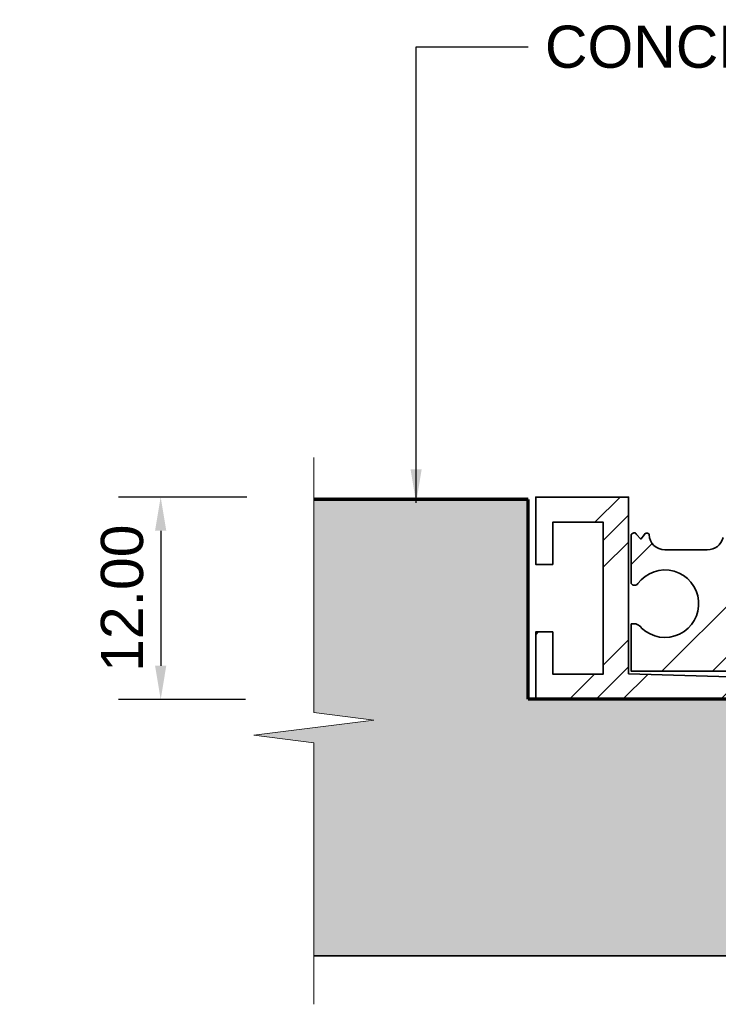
# Model space of a CAD drawing. Header units: millimetres. Extents: x -150 to 136, y -35 to 68.
# Tile 1 of 4: x -150 to -108, y -18 to 40. Entities that reach past the tile are written whole.
import ezdxf

# ---------------------------------------------------------------- set-up
doc = ezdxf.new("R2010")
doc.units = ezdxf.units.MM
for name, color, linetype, lineweight in [('FS-DETAIL', 3, 'Continuous', 35), ('FS-DETAIL-HATCH', 253, 'Continuous', 13), ('FS-DETAIL-THIN', 8, 'Continuous', 18), ('FS-DETAIL-WIDE', 4, 'Continuous', 70), ('FS-DIM', 14, 'Continuous', 15), ('FS-TEXT', 7, 'Continuous', 25)]:
    doc.layers.add(name, color=color, linetype=linetype, lineweight=lineweight)
doc.styles.add('Arial', font='arial.ttf', dxfattribs={"height": 2.5})
doc.dimstyles.new('Diagonal_2.5mm Arial', dxfattribs={"dimtxt": 2.5, "dimasz": 2, "dimexe": 2.5, "dimexo": 5, "dimgap": 1, "dimtad": 1, "dimzin": 0, "dimdsep": 46, "dimtxsty": 'Arial', "dimcen": 2, "dimdle": 4, "dimclrd": 256, "dimclre": 256, "dimclrt": 50, "dimaunit": 1, "dimadec": 0, "dimazin": 0, "dimtfac": 1, "dimtix": 1, "dimtmove": 2, "dimatfit": 3, "dimfxl": 1, "dimtvp": 1, "dimtolj": 1, "dimtzin": 0, "dimarcsym": 0})
doc.dimstyles.new('Diagonal_2.5mm Arial$7', dxfattribs={"dimtxt": 2.5, "dimasz": 2, "dimexe": 2.5, "dimexo": 5, "dimgap": 1, "dimtad": 0, "dimzin": 0, "dimdsep": 46, "dimtxsty": 'Arial', "dimcen": 2, "dimdle": 4, "dimclrd": 1, "dimclre": 256, "dimclrt": 7, "dimaunit": 1, "dimadec": 0, "dimazin": 0, "dimtfac": 1, "dimtix": 1, "dimtmove": 2, "dimatfit": 3, "dimfxl": 1, "dimtvp": 1, "dimtolj": 1, "dimtzin": 0, "dimarcsym": 0})

# ---------------------------------------------------------------- blocks, each defined once
blk = doc.blocks.new('*D0')
at = {"layer": 'Defpoints', "color": 0, "transparency": 16777216}
for p in [(-131.08, 11.984), (-141.195, -0.016), (-131.163, -0.016)]:
    blk.add_point(p, dxfattribs=at)
at = {"layer": 'FS-DIM', "lineweight": -2, "transparency": 16777216}
for p, q in [((-136.08, 11.984), (-143.695, 11.984)), ((-141.195, 9.984), (-141.195, 1.984)), ((-136.163, -0.016), (-143.695, -0.016))]:
    blk.add_line(p, q, dxfattribs=at)
at = {"layer": 'FS-DIM', "transparency": 16777216}
for points in [[(-141.529, 9.984), (-140.862, 9.984), (-141.195, 11.984)], [(-141.529, 1.984), (-140.862, 1.984), (-141.195, -0.016)]]:
    blk.add_solid(points, dxfattribs=at)
at = {"layer": 'FS-DIM', "color": 50, "transparency": 16777216, "insert": (-143.472, 5.984), "char_height": 2.5, "attachment_point": 5, "rotation": 90, "style": 'Arial'}
blk.add_mtext('\\A1;12.00', dxfattribs=at)

msp = doc.modelspace()

# ---------------------------------------------------------------- hatches: boundary and pattern name
at = {"layer": 'FS-DETAIL-HATCH'}
h = msp.add_hatch(dxfattribs=at)
h.set_pattern_fill('FP_2', color=256, style=0, pattern_type=2)
h.set_pattern_definition([(50, (-1427.115, -3314.3354), (7.174375, -0.628683), [0.75, -8.25]), (100.45, (-1426.515, -3314.3884), (5.785598, 6.893719), [0.64, -7.01]), (46.18, (-1427.115, -3312.335), (10.672662, -1.655812), [1.125, -12.375]), (96.64, (-1426.225, -3312.475), (9.346212, 9.742055), [0.956, -10.517]), (351.184, (-1427.115, -3312.335), (9.346443, 9.74164), [0.9, -9.9]), (21, (-1426.115, -3312.8354), (5.969341, -4.026198), [0.75, -8.25]), (326, (-1426.115, -3312.8354), (2.432792, 7.2513), [0.6, -6.6]), (71.451, (-1425.618, -3313.1704), (8.402601, 3.225564), [0.637, -7.011]), (37.5, (-1427.1148, -3314.3354), (0.1215986, 3.3289385), [0.025, -6.52, 0.025, -6.7, -6.65]), (37.5, (-1427.1148, -3314.3354), (0.1215986, 3.3289385), [-13.27, 0.025, -6.625]), (7.5, (-1427.1148, -3314.3354), (2.6306954, 3.944117), [0.025, -3.82, 0.025, -6.37, -2.55]), (7.5, (-1427.1148, -3314.3354), (2.6306954, 3.944117), [-10.24, 0.025, -2.525]), (327.5, (-1429.3448, -3314.3354), (5.337887, -0.2253338), [0.025, -2.5, 0.025, -7.8, -10.375]), (327.5, (-1429.3448, -3314.3354), (5.337887, -0.2253338), [-10.35, 0.025, -10.35]), (317.5, (-1430.345, -3314.3354), (5.831567, 1.00132), [0.025, -3.25, 0.025, -5.18, -7.375]), (317.5, (-1430.345, -3314.3354), (5.831567, 1.00132), [-8.48, 0.025, -7.35])])
h.paths.add_polyline_path([(132.114, -15.224), (132.114, -2.593), (128.559, -2.141), (135.67, -1.238), (132.114, -0.786), (132.114, 11.984), (119.282, 11.984), (119.282, 0), (118.958, 0), (118.958, -0.016), (98.758, -0.016), (98.758, 0), (-98.754, 0), (-98.754, -0.016), (-118.954, -0.016), (-118.954, 0), (-119.417, 0), (-119.417, 11.984), (-132.11, 11.984), (-132.11, -0.786), (-128.555, -1.238), (-135.666, -2.141), (-132.11, -2.593), (-132.11, -15.224), (100.276, -15.224)])
h = msp.add_hatch(dxfattribs=at)
h.set_pattern_fill('FP_3', color=256, style=0, pattern_type=2)
h.set_pattern_definition([(45, (-1427.115, -3314.3354), (-4.490128, 4.490128), []), (45, (-1425.528, -3314.3354), (9e-16, 8.980256), []), (45, (-1428.702, -3314.3354), (9e-16, 8.980256), [])])
h.paths.add_polyline_path([(-107.49, -0.016), (-98.754, -0.016), (-98.754, 1.058), (-113.454, 1.503), (-113.454, 11.984), (-118.954, 11.984), (-118.954, 7.984), (-117.954, 7.984), (-117.954, 10.484), (-114.954, 10.484), (-114.954, 1.484), (-117.954, 1.484), (-117.954, 3.984), (-118.954, 3.984), (-118.954, -0.016)], flags=0)
at = {"layer": 'FS-DETAIL-HATCH', "lineweight": 18}
h = msp.add_hatch(dxfattribs=at)
h.set_pattern_fill('FP_1', color=256, style=0, pattern_type=2)
h.set_pattern_definition([(45, (0, 0), (14.1421, -9e-16), [20, 0]), (45, (3, 0), (14.1421, -9e-16), [20, 0]), (45, (6, 0), (14.1421, -9e-16), [20, 0])])
h.paths.add_polyline_path([(-64.352, 0.659), (-65.978, 0.659), (-68.165, 5.159), (-86.231, 5.159), (-88.418, 0.659), (-90.044, 0.659), (-92.231, 5.159), (-107.298, 5.159), (-107.298, 1.659), (-113.298, 1.659), (-113.298, 4.459), (-113.157, 4.476), (-113.016, 4.458), (-112.885, 4.405), (-112.77, 4.322), (-112.679, 4.213), (-112.27, 3.911), (-111.799, 3.723), (-111.295, 3.659), (-110.792, 3.724), (-110.321, 3.914), (-109.913, 4.217), (-109.594, 4.612), (-109.385, 5.075), (-109.3, 5.575), (-109.343, 6.081), (-109.512, 6.56), (-109.797, 6.98), (-110.178, 7.316), (-110.631, 7.545), (-111.127, 7.652), (-111.635, 7.631), (-112.12, 7.482), (-112.553, 7.216), (-112.991, 6.775), (-113.046, 6.755), (-113.104, 6.749), (-113.161, 6.758), (-113.215, 6.78), (-113.261, 6.814), (-113.298, 6.859), (-113.298, 9.759), (-113.241, 9.825), (-113.159, 9.856), (-113.072, 9.846), (-113.034, 9.825), (-112.731, 9.489), (-112.459, 9.823), (-112.39, 9.848), (-112.318, 9.836), (-112.286, 9.817), (-112.243, 9.757), (-112.205, 9.52), (-112.107, 9.3), (-111.955, 9.113), (-111.761, 8.972), (-111.537, 8.885), (-111.298, 8.859), (-108.786, 8.859), (-108.575, 8.878), (-108.374, 8.944), (-108.192, 9.052), (-108.039, 9.199), (-107.922, 9.376), (-107.794, 9.726), (-107.74, 9.787), (-107.672, 9.832), (-107.595, 9.858), (-107.514, 9.864), (-107.434, 9.849), (-107.36, 9.815), (-107.298, 9.763), (-107.298, 6.659), (-47.098, 6.659), (-47.098, 9.763), (-47.036, 9.815), (-46.962, 9.849), (-46.882, 9.864), (-46.801, 9.858), (-46.724, 9.832), (-46.656, 9.787), (-46.602, 9.726), (-46.563, 9.643), (-46.548, 9.575), (-46.474, 9.376), (-46.357, 9.199), (-46.204, 9.052), (-46.022, 8.944), (-45.821, 8.878), (-45.609, 8.859), (-43.098, 8.859), (-42.859, 8.885), (-42.635, 8.972), (-42.44, 9.113), (-42.289, 9.3), (-42.191, 9.52), (-42.153, 9.757), (-42.11, 9.817), (-42.043, 9.847), (-41.969, 9.84), (-41.937, 9.823), (-41.665, 9.489), (-41.362, 9.825), (-41.281, 9.856), (-41.194, 9.846), (-41.155, 9.825), (-41.098, 9.759), (-41.098, 6.859), (-41.135, 6.814), (-41.181, 6.78), (-41.235, 6.758), (-41.292, 6.749), (-41.35, 6.755), (-41.405, 6.775), (-41.453, 6.807), (-41.505, 6.865), (-41.843, 7.216), (-42.276, 7.482), (-42.761, 7.631), (-43.269, 7.652), (-43.765, 7.545), (-44.227, 7.308), (-44.599, 6.98), (-44.889, 6.544), (-45.053, 6.081), (-45.096, 5.575), (-45.011, 5.075), (-44.802, 4.612), (-44.483, 4.217), (-44.075, 3.914), (-43.604, 3.724), (-43.101, 3.659), (-42.597, 3.723), (-42.11, 3.923), (-41.717, 4.213), (-41.626, 4.322), (-41.505, 4.407), (-41.38, 4.458), (-41.239, 4.476), (-41.098, 4.459), (-41.098, 1.659), (-47.098, 1.659), (-47.098, 5.159), (-62.165, 5.159)], flags=0)

# ---------------------------------------------------------------- linework, layer by layer
at = {"layer": 'FS-DETAIL'}
msp.add_lwpolyline([(-113.454, 1.503), (-113.454, 11.984), (-118.954, 11.984), (-118.954, 7.984), (-117.954, 7.984), (-117.954, 10.484), (-114.954, 10.484), (-114.954, 1.484), (-117.954, 1.484), (-117.954, 3.984), (-118.954, 3.984), (-118.954, -0.016), (-98.754, -0.016), (-98.754, 1.058)], close=True, dxfattribs=at)
at = {"layer": 'FS-DETAIL', "flags": 128}
msp.add_lwpolyline([(-107.298, 1.659), (-113.298, 1.659), (-113.298, 4.459, -0.321512), (-112.679, 4.213, 2.643619), (-112.905, 6.85, -0.537045), (-113.298, 6.859), (-113.298, 9.759, -0.609352), (-112.976, 9.76), (-112.731, 9.489), (-112.506, 9.766, -0.667183), (-112.243, 9.757, 0.411806), (-111.298, 8.859), (-108.786, 8.859, 0.350736), (-107.848, 9.575, -0.649557)], format="xyb", dxfattribs=at)
at = {"layer": 'FS-DETAIL-THIN'}
msp.add_lwpolyline([(-132.11, -18.088), (-132.11, -2.593), (-135.666, -2.141), (-128.555, -1.238), (-132.11, -0.786), (-132.11, 14.329)], dxfattribs=at)
at = {"layer": 'FS-DETAIL-WIDE', "lineweight": 70}
for p, q in [((-119.417, 11.828), (-132.11, 11.828)), ((-119.417, 0), (-119.417, 11.828)), ((119.417, 0), (-119.417, 0))]:
    msp.add_line(p, q, dxfattribs=at)
at = {"layer": 'FS-DETAIL-WIDE', "lineweight": 35}
msp.add_line((-132.11, -15.224), (132.114, -15.224), dxfattribs=at)

# ---------------------------------------------------------------- texts
at = {"layer": 'FS-TEXT', "color": 7, "insert": (-118.415, 38.661), "char_height": 2.5, "attachment_point": 4, "style": 'Arial'}
msp.add_mtext('CONCRETE SLAB', dxfattribs=at)

# ---------------------------------------------------------------- dimensions: what is measured, and where the dimension line sits
at = {"layer": 'FS-DIM'}
dim = msp.add_linear_dim(base=(-141.195, -0.016), p1=(-131.08, 11.984), p2=(-131.163, -0.016), angle=90, dimstyle='Diagonal_2.5mm Arial', dxfattribs=at)
dim.commit()
dim.dimension.update_dxf_attribs({"geometry": '*D0', "text_midpoint": (-143.472, 5.984)})

# ---------------------------------------------------------------- leaders
at = {"layer": 'FS-TEXT', "annotation_type": 0, "has_hookline": 1, "hookline_direction": 1, "text_width": 29.139}
msp.add_leader([(-126.051, 11.63), (-126.051, 38.661), (-119.415, 38.661)], dimstyle='Diagonal_2.5mm Arial$7', override={"dimscale": 0}, dxfattribs=at)

doc.saveas('drawing.dxf')
